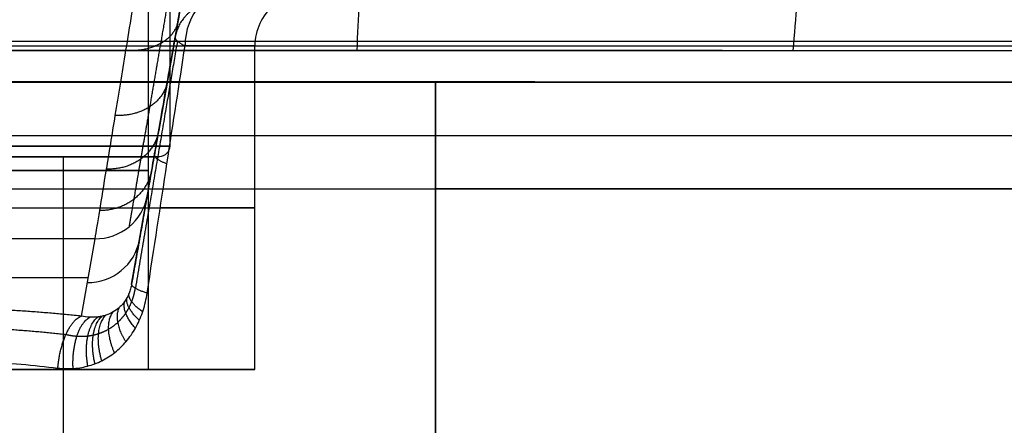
# Model space of a CAD drawing. Header units: millimetres. Extents: x -249 to 249, y -697 to 303.
# Tile 102 of 174: x 11 to 103, y -32 to 6. Entities that reach past the tile are written whole.
import ezdxf

# ---------------------------------------------------------------- set-up
doc = ezdxf.new("R2010")
doc.units = ezdxf.units.MM
doc.header["$MEASUREMENT"] = 0
doc.layers.add('Predefinito', color=7, linetype='Continuous', true_color=0x000000)

# ---------------------------------------------------------------- blocks, each defined once
blk = doc.blocks.new('FORMA50 LAVABO')
at = {"layer": 'Predefinito'}
for p, q in [((28.522, -131.671, -82.537), (23.962, -157.529, -82.537)), ((23, -180), (23, -142.586)), ((33, -180), (33, -149.581)), ((21.417, -171.964, -27.389), (22.875, -163.693, -65.702)), ((17.951, -167.712, -66.757), (-17.951, -167.712, -66.757)), ((17.951, -167.712, -66.757), (16.67, -174.98, -33.093)), ((-17.311, -171.346, -49.925), (17.311, -171.346, -49.925)), ((23, -180), (33, -180))]:
    blk.add_line(p, q, dxfattribs=at)
at = {"layer": 'Predefinito', "extrusion": (0.598566, 5.90524e-15, 0.801074)}
blk.add_arc((-149.581, -38), 5, 40, 90, dxfattribs=at)
at = {"layer": 'Predefinito'}
blk.add_arc((38, -149.581), 5, 130, 180, dxfattribs=at)
at = {"layer": 'Predefinito', "extrusion": (0, 1, 0)}
for centre, radius, start, end in [((0, 0, -149.566), 209.726, 0, 180), ((0, 0, -161.293), 23, 90, 270), ((0, 0, -164.791), 33, 90, 223.07175), ((0, 0, -180), 33, 90, 270)]:
    blk.add_arc(centre, radius, start, end, dxfattribs=at)
at = {"layer": 'Predefinito', "extrusion": (1.35568e-16, 1, -1.35568e-16)}
blk.add_arc((0, 0, -149.132), 209.649, 90, 180, dxfattribs=at)
at = {"layer": 'Predefinito', "extrusion": (-5.16678e-16, 1, -1.33646e-15)}
blk.add_arc((0, 0, -149.581), 33, 90, 216.76724, dxfattribs=at)
at = {"layer": 'Predefinito', "extrusion": (2.40817e-13, 1, 5.85819e-13)}
blk.add_arc((0, 0, -150), 209.802, 111.50955, 113.18332, dxfattribs=at)
at = {"layer": 'Predefinito', "extrusion": (2.63381e-15, 1, 4.01473e-15)}
blk.add_arc((0, 0, -150), 209.802, 113.18332, 133.34937, dxfattribs=at)
at = {"layer": 'Predefinito', "extrusion": (-0.037184, -0.210884, 0.976804)}
for centre in [(45.953, -167.656, -30.508), (45.953, -167.656, -10.992)]:
    blk.add_arc(centre, 5, 279.77256, 360, dxfattribs=at)
at = {"layer": 'Predefinito', "extrusion": (1.23573e-15, 1, 2.52221e-32)}
blk.add_arc((0, 0, -180), 23, 90, 270, dxfattribs=at)
at = {"layer": 'Predefinito'}
for points, degree in [([(48.949, -4.784, 244.186), (45.766, -77.392, 230.013), (42.584, -150, 215.84)], 2), ([(95.955, -4.785, 229.816), (89.771, -77.392, 216.66), (83.587, -150, 203.503)], 2), ([(26.411, -143.643, -30.949), (26.099, -145.412, -28.265), (25.798, -147.12, -25.542), (25.517, -148.713, -22.745)], 3)]:
    blk.add_open_spline(points, degree=degree, dxfattribs=at)
for points, knots in [([(26.188, -117.406, -119.599), (25.682, -120.495, -118.772), (25.186, -123.527, -117.732), (24.221, -129.42, -115.248), (23.752, -132.282, -113.804), (22.852, -137.781, -110.539), (22.42, -140.418, -108.717), (21.601, -145.419, -104.731), (21.214, -147.783, -102.566), (20.492, -152.193, -97.934), (20.157, -154.239, -95.467), (19.546, -157.974, -90.276), (19.269, -159.664, -87.552), (18.779, -162.655, -81.899), (18.566, -163.957, -78.97), (18.207, -166.148, -72.962), (18.062, -167.037, -69.882), (17.951, -167.712, -66.757)], [-1.308997, -1.308997, -1.308997, -1.308997, -1.171951, -1.171951, -1.034905, -1.034905, -0.897859, -0.897859, -0.760813, -0.760813, -0.623767, -0.623767, -0.48672, -0.48672, -0.349674, -0.349674, -0.212628, -0.212628, -0.212628, -0.212628]), ([(22.875, -172.833, -23.785), (23.522, -168.608, -23.163), (24.143, -164.549, -22.514), (25.332, -156.79, -21.169), (25.898, -153.089, -20.472), (26.435, -149.581, -19.753)], [-0.8049014, -0.8049014, -0.8049014, -0.8049014, -0.7233051, -0.7233051, -0.6417093, -0.6417093, -0.6417093, -0.6417093]), ([(-220, -150), (-220, -150, 14.637), (-217.071, -150, 43.816), (-204.207, -150, 85.63), (-183.49, -150, 123.933), (-155.797, -150, 157.323), (-122.238, -150, 184.602), (-84.108, -150, 204.801), (-42.849, -150, 217.21), (0, -150, 221.395), (42.849, -150, 217.21), (84.108, -150, 204.801), (122.238, -150, 184.602), (155.797, -150, 157.323), (183.49, -150, 123.933), (204.207, -150, 85.63), (217.071, -150, 43.816), (220, -150, 14.637), (220, -150)], [0, 0, 0, 0, 0.0428795, 0.085759, 0.1286385, 0.171518, 0.2143975, 0.257277, 0.3001565, 0.343036, 0.3859155, 0.428795, 0.4716745, 0.514554, 0.5574335, 0.600313, 0.6431924, 0.6860719, 0.6860719, 0.6860719, 0.6860719]), ([(0, -150, 209.802), (6.564, -150, 209.802), (13.127, -149.998, 209.494), (26.196, -149.998, 208.264), (32.702, -150, 207.342), (45.599, -150, 204.892), (51.989, -149.998, 203.364), (64.599, -149.998, 199.717), (70.819, -149.999, 197.597), (76.925, -150, 195.191)], [0, 0, 0, 0, 0.01957387, 0.01957387, 0.03914774, 0.03914774, 0.05872161, 0.05872161, 0.07829549, 0.07829549, 0.07829549, 0.07829549]), ([(76.925, -150, 195.191), (70.76, -150, 197.621), (64.531, -150, 199.739), (51.952, -150, 203.373), (45.602, -150, 204.89), (32.782, -150, 207.328), (26.312, -150, 208.249), (13.249, -150, 209.486), (6.656, -150, 209.802), (0, -150, 209.802)], [-0.07829549, -0.07829549, -0.07829549, -0.07829549, -0.05872161, -0.05872161, -0.03914774, -0.03914774, -0.01957387, -0.01957387, 0, 0, 0, 0]), ([(21.417, -171.964, -27.389), (21.39, -172.119, -27.407), (21.355, -172.27, -27.439), (21.274, -172.56, -27.527), (21.227, -172.7, -27.583), (21.122, -172.967, -27.716), (21.063, -173.095, -27.794), (20.934, -173.339, -27.968), (20.863, -173.457, -28.066), (20.712, -173.678, -28.275), (20.632, -173.781, -28.387), (20.464, -173.975, -28.621), (20.375, -174.066, -28.744), (20.097, -174.321, -29.127), (19.893, -174.468, -29.405), (19.465, -174.713, -29.969), (19.24, -174.811, -30.257), (18.886, -174.926, -30.694), (18.765, -174.959, -30.84), (18.518, -175.014, -31.133), (18.392, -175.035, -31.281), (18.008, -175.084, -31.718), (17.747, -175.094, -32.003), (17.216, -175.07, -32.559), (16.946, -175.037, -32.83), (16.67, -174.98, -33.093)], [-0.008640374, -0.008640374, -0.008640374, -0.008640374, -0.008100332, -0.008100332, -0.00756029, -0.00756029, -0.007020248, -0.007020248, -0.006480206, -0.006480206, -0.005940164, -0.005940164, -0.005400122, -0.005400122, -0.004320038, -0.004320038, -0.003240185, -0.003240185, -0.002700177, -0.002700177, -0.002160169, -0.002160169, -0.001080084, -0.001080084, 0, 0, 0, 0]), ([(14.476, -179.867, -29.655), (14.985, -179.929, -29.407), (15.488, -179.94, -29.145), (16.482, -179.862, -28.595), (16.965, -179.774, -28.311), (17.902, -179.503, -27.728), (18.353, -179.32, -27.431), (19.209, -178.864, -26.838), (19.612, -178.593, -26.544), (20.366, -177.965, -25.97), (20.715, -177.61, -25.692), (21.347, -176.823, -25.169), (21.628, -176.395, -24.926), (22.121, -175.465, -24.49), (22.328, -174.972, -24.3), (22.663, -173.932, -23.988), (22.79, -173.387, -23.867), (22.875, -172.833, -23.785)], [-0.01375808, -0.01375808, -0.01375808, -0.01375808, -0.01203557, -0.01203557, -0.01031343, -0.01031343, -0.00859555, -0.00859555, -0.00687356, -0.00687356, -0.00515608, -0.00515608, -0.00343394, -0.00343394, -0.0017129, -0.0017129, 0, 0, 0, 0]), ([(0, -179.036, -33), (1.249, -179.036, -33), (2.498, -179.053, -32.929), (4.979, -179.124, -32.646), (6.212, -179.176, -32.434), (8.646, -179.316, -31.872), (9.846, -179.403, -31.521), (12.201, -179.611, -30.687), (13.354, -179.731, -30.203), (14.476, -179.867, -29.655)], [0, 0, 0, 0, 0.1135323, 0.1135323, 0.2270646, 0.2270646, 0.3405968, 0.3405968, 0.4541291, 0.4541291, 0.4541291, 0.4541291])]:
    blk.add_open_spline(points, degree=3, knots=knots, dxfattribs=at)
for points, weights, degree in [([(22.875, -163.693, -65.702), (23.807, -158.412, -90.165), (26.849, -141.155, -108.292), (31.112, -116.98, -114.77)], [1, 0.902314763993, 0.902314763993, 1], 3), ([(27.866, -145.751, -20.822), (25.869, -146.716, -21.573), (25.517, -148.713, -22.745)], [1, 0.905571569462, 1], 2), ([(25.777, -147.235, -96.803), (25.227, -150.355, -99.865), (20.853, -149.988, -100.25)], [1.00000000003, 0.750256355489, 1], 2), ([(25.517, -148.713, -22.745), (24.278, -155.738, -24.403), (22.908, -163.505, -25.954), (21.417, -171.964, -27.389)], [1, 0.997781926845, 0.997781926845, 1], 3), ([(26.435, -149.581, -19.753), (25.449, -149.096, -21.072), (25.517, -148.713, -22.745)], [0.999999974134, 0.945754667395, 0.999999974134], 2), ([(25.72, -149.122, -21.163), (24.521, -156.165, -22.696), (23.195, -163.961, -24.124), (21.767, -172.359, -25.425)], [0.972877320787, 0.968639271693, 0.963881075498, 0.95861903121], 3), ([(24.776, -152.916, -89.951), (24.167, -156.366, -92.511), (19.852, -156.107, -92.871)], [1.00000000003, 0.755297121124, 1], 2), ([(23.948, -157.609, -82.387), (23.293, -161.324, -84.415), (19.024, -161.16, -84.726)], [1.00000000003, 0.759434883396, 1], 2), ([(23.562, -159.801, -25.151), (23.497, -160.17, -23.247), (24.737, -160.669, -21.842)], [1.00000389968, 0.932263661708, 0.999997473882], 2), ([(23.311, -161.223, -74.253), (22.62, -165.14, -75.726), (18.387, -165.053, -75.966)], [1.00000000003, 0.762607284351, 1], 2), ([(22.875, -172.833, -23.785), (21.355, -172.317, -25.247), (21.417, -171.964, -27.389)], [1, 0.917238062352, 1], 2), ([(22.452, -174.584, -24.185), (21.003, -173.534, -25.53), (21.174, -172.834, -27.65)], [1.00000249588, 0.912687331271, 1.00000132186], 2), ([(21.769, -176.123, -24.801), (20.399, -174.548, -26.004), (20.788, -173.567, -28.17)], [1.00000026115, 0.900861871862, 1.00000038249], 2), ([(22.142, -175.38, -24.469), (20.73, -174.067, -25.747), (20.998, -173.217, -27.881)], [1.00000284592, 0.907599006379, 0.999999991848], 2), ([(16.67, -174.98, -33.093), (11.456, -174.43, -35.639), (5.802, -174.148, -36.945), (0, -174.148, -36.945)], [1, 0.982887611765, 0.982887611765, 1], 3), ([(18.607, -179.181, -27.254), (17.712, -176.139, -27.865), (19.004, -174.888, -30.548)], [1.00000005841, 0.839962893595, 1.00000040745], 2), ([(19.804, -178.428, -26.397), (18.689, -175.85, -27.233), (19.679, -174.591, -29.687)], [1.00000045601, 0.862747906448, 0.999999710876], 2), ([(20.874, -177.405, -25.559), (19.608, -175.321, -26.593), (20.283, -174.151, -28.872)], [1.00000099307, 0.883656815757, 0.999995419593], 2), ([(14.476, -179.867, -29.655), (14.826, -175.759, -29.485), (16.67, -174.98, -33.093)], [1, 0.771245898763, 1], 2), ([(15.912, -179.906, -28.91), (15.738, -176.072, -29.006), (17.482, -175.082, -32.281)], [1.00000011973, 0.793099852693, 0.999989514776], 2), ([(17.296, -179.677, -28.104), (16.71, -176.206, -28.465), (18.264, -175.052, -31.427)], [0.999999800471, 0.816278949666, 0.999999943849], 2), ([(17.966, -179.461, -27.681), (17.212, -176.199, -28.17), (18.642, -174.986, -30.987)], [1.00000022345, 0.828184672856, 0.9999999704], 2)]:
    blk.add_rational_spline(points, weights, degree=degree, dxfattribs=at)
for points, weights, knots in [([(29.594, -117.608, -118.111), (29.077, -120.618, -117.29), (28.568, -123.577, -116.263), (27.58, -129.324, -113.813), (27.101, -132.114, -112.392), (26.179, -137.472, -109.184), (25.737, -140.041, -107.397), (24.9, -144.91, -103.489), (24.504, -147.211, -101.369), (23.766, -151.501, -96.836), (23.424, -153.492, -94.423), (22.799, -157.124, -89.35), (22.516, -158.767, -86.689), (22.016, -161.674, -81.169), (21.798, -162.939, -78.309), (21.432, -165.068, -72.446), (21.283, -165.932, -69.441), (21.171, -166.588, -66.391)], [0.86141102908, 0.862736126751, 0.864029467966, 0.866530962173, 0.867739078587, 0.870050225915, 0.871153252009, 0.873236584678, 0.874216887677, 0.876039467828, 0.876881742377, 0.878415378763, 0.879106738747, 0.880328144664, 0.880858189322, 0.881749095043, 0.88210999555, 0.882383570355], [0, 0, 0, 0, 9.662251, 9.662251, 19.324502, 19.324502, 28.986753, 28.986753, 38.649005, 38.649005, 48.311256, 48.311256, 57.973507, 57.973507, 67.635758, 67.635758, 77.298009, 77.298009, 77.298009, 77.298009]), ([(15.248, -176.699, -30.551), (15.588, -176.785, -30.341), (15.929, -176.84, -30.122), (16.613, -176.889, -29.665), (16.956, -176.883, -29.428), (17.47, -176.824, -29.058), (17.641, -176.796, -28.933), (17.977, -176.723, -28.681), (18.143, -176.679, -28.555), (18.631, -176.52, -28.176), (18.948, -176.381, -27.922), (19.558, -176.029, -27.415), (19.853, -175.814, -27.162), (20.392, -175.316, -26.687), (20.639, -175.031, -26.462), (20.972, -174.542, -26.156), (21.076, -174.369, -26.059), (21.265, -174.009, -25.883), (21.35, -173.821, -25.803), (21.579, -173.234, -25.591), (21.696, -172.807, -25.484), (21.767, -172.359, -25.424)], [0.885622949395, 0.889132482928, 0.892783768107, 0.900310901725, 0.904186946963, 0.910115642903, 0.91211450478, 0.916070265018, 0.918035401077, 0.923873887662, 0.92769157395, 0.935056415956, 0.938615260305, 0.94503976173, 0.947942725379, 0.951675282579, 0.952810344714, 0.954790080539, 0.955642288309, 0.957749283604, 0.958556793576, 0.958619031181], [0, 0, 0, 0, 1.705337, 1.705337, 3.410673, 3.410673, 4.263341, 4.263341, 5.11601, 5.11601, 6.821346, 6.821346, 8.526683, 8.526683, 10.23202, 10.23202, 11.084688, 11.084688, 11.937356, 11.937356, 13.642693, 13.642693, 13.642693, 13.642693]), ([(0, -175.895, -34.109), (2.633, -175.895, -34.109), (5.268, -175.964, -33.806), (10.395, -176.234, -32.609), (12.891, -176.436, -31.715), (15.248, -176.699, -30.552)], [0.889074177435, 0.889074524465, 0.888781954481, 0.887624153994, 0.886758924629, 0.885622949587], [0, 0, 0, 0, 8.660983, 8.660983, 17.321966, 17.321966, 17.321966, 17.321966])]:
    blk.add_rational_spline(points, weights, degree=3, knots=knots, dxfattribs=at)
blk = doc.blocks.new('FORMAmobile50SCOCCAC')
at = {"layer": 'Predefinito'}
for p, q in [((50, 0, 224.429), (218, 0, 224.429)), ((50, -10, 250), (50, 0, 250)), ((50, 0, 129), (50, -10, 129)), ((198.858, -10, 233.429), (50, -10, 233.429))]:
    blk.add_line(p, q, dxfattribs=at)
at = {"layer": 'Predefinito', "extrusion": (2.486e-17, 1, -2.22045e-17)}
blk.add_arc((0, 250), 50, 0, 180, dxfattribs=at)
at = {"layer": 'Predefinito', "extrusion": (-5.583e-19, 1, -6.2705e-17)}
blk.add_arc((0, 250), 198.858, 90, 180, dxfattribs=at)
at = {"layer": 'Predefinito', "extrusion": (0, 1, 0)}
for centre, radius, start in [((0, 250, -5), 50, 0), ((0, 250, -5), 198.858, 90), ((0, 250, -10), 50, 0)]:
    blk.add_arc(centre, radius, start, 180, dxfattribs=at)
at = {"layer": 'Predefinito', "extrusion": (0, 1, -6.25296e-17)}
blk.add_arc((0, 250, -10), 198.858, 90, 180, dxfattribs=at)
at = {"layer": 'Predefinito'}
for points in [[(200.698, 0, 8), (125.349, 0, 8), (50, 0, 8)], [(50, 0, 8), (50, 0, 129), (50, 0, 250)], [(50, 0, 8), (50, -85, 8), (50, -170, 8)], [(50, -10, 18), (124.429, -10, 18), (198.858, -10, 18)], [(50, -170, 18), (50, -90, 18), (50, -10, 18)], [(50, -10, 18), (50, -10, 134), (50, -10, 250)]]:
    blk.add_open_spline(points, degree=2, dxfattribs=at)
blk = doc.blocks.new('FORMAmobile50ANTAC')
at = {"layer": 'Predefinito', "extrusion": (1.83389e-17, 1, -3.12415e-17)}
blk.add_arc((0, 0), 218, 0.00418, 89.99582, dxfattribs=at)
at = {"layer": 'Predefinito', "extrusion": (-9.44422e-17, 1, 9.44422e-17)}
blk.add_arc((0, 0), 200.698, 0, 90, dxfattribs=at)
blk = doc.blocks.new('SIFONE LAVABO SOSPESO')
at = {"layer": 'Predefinito'}
for p, q in [((-25, 19), (-25, 1)), ((-24, 0), (-15, 0)), ((-15, -75), (-15, 0))]:
    blk.add_line(p, q, dxfattribs=at)
at = {"layer": 'Predefinito', "extrusion": (0, 1, 0)}
blk.add_arc((0, 0, 10), 25, 270, 90, dxfattribs=at)
at = {"layer": 'Predefinito', "extrusion": (0, 1, 4.44089e-18)}
blk.add_arc((0, 0, 1), 25, 270, 90, dxfattribs=at)
at = {"layer": 'Predefinito'}
blk.add_arc((-24, 1), 1, 180, 270, dxfattribs=at)
at = {"layer": 'Predefinito', "extrusion": (0, 1, -2.05433e-33)}
blk.add_arc((0, 0), 24, 270, 90, dxfattribs=at)
at = {"layer": 'Predefinito', "extrusion": (-1.77636e-16, 1, -3.62568e-33)}
blk.add_arc((0, 0), 15, 270, 90, dxfattribs=at)
blk = doc.blocks.new('MBF 50')
at = {"layer": 'Predefinito'}
for name, p in [('FORMA50 LAVABO', (0, 153, 250)), ('FORMAmobile50SCOCCAC', (0, 0))]:
    blk.add_blockref(name, p, dxfattribs=at)
at = {"layer": 'Predefinito', "extrusion": (0, 0, -1)}
blk.add_blockref('SIFONE LAVABO SOSPESO', (0, -7, -250), dxfattribs=at)
at = {"layer": 'Predefinito', "extrusion": (0.999999, 2.43986e-07, 0.001624), "rotation": 269.9830676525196}
blk.add_blockref('FORMAmobile50ANTAC', (0, 249.63, 0.389), dxfattribs=at)

msp = doc.modelspace()

# ---------------------------------------------------------------- block references
at = {"layer": 'Predefinito'}
msp.add_blockref('MBF 50', (0, 0), dxfattribs=at)

doc.saveas('drawing.dxf')
